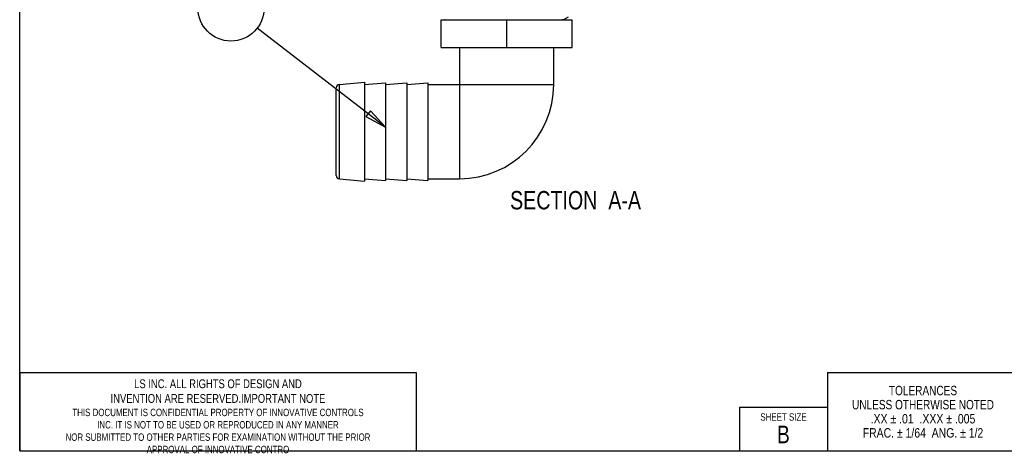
# Model space of a CAD drawing. Header units: inches. Extents: x 0 to 17, y 0 to 11.
# Tile 1 of 10: x 0 to 8.4, y 0 to 3.7. Entities that reach past the tile are written whole.
import ezdxf
from ezdxf.enums import TextEntityAlignment as Align

# ---------------------------------------------------------------- set-up
doc = ezdxf.new("R2010")
doc.units = ezdxf.units.IN
doc.header["$LTSCALE"] = 0.935
doc.header["$MEASUREMENT"] = 0
doc.layers.get('0').update_dxf_attribs({"linetype": 'CONTINUOUS'})
doc.styles.get("Standard").update_dxf_attribs({"font": 'txt', "width": 0.8})
doc.styles.add('TEXTSTYLE_1', font='txt', dxfattribs={"width": 0.8})

msp = doc.modelspace()

# ---------------------------------------------------------------- linework, layer by layer
at = {"color": 7, "linetype": 'CONTINUOUS'}
for p, q in [((0, 0), (0, 11)), ((4.6259, 3.6668), (4.6692, 3.6918)), ((3.5869, 3.6655), (4.7019, 3.6655)), ((3.5869, 3.4295), (3.5869, 3.6655)), ((3.6196, 3.6672), (3.6194, 3.667)), ((3.6194, 3.667), (3.6196, 3.6668)), ((3.6196, 3.6668), (3.6218, 3.6655)), ((4.1444, 3.4295), (4.1444, 3.6655)), ((4.6289, 3.6655), (4.6263, 3.667)), ((4.7019, 3.4295), (4.7019, 3.6655)), ((3.5869, 3.4295), (4.7019, 3.4295)), ((3.7444, 2.3145), (3.7444, 3.4295)), ((4.5444, 3.1145), (4.5444, 3.4295)), ((2.7219, 3.1168), (2.9344, 3.1345)), ((2.7219, 2.3122), (2.7219, 3.1168)), ((2.9344, 3.1345), (2.9344, 2.2945)), ((2.9344, 3.1145), (3.1144, 3.1295)), ((3.1144, 3.1145), (3.2944, 3.1295)), ((3.1144, 3.1295), (3.1144, 2.2995)), ((3.2944, 3.1145), (3.4744, 3.1295)), ((3.2944, 3.1295), (3.2944, 2.2995)), ((3.4744, 3.1295), (3.4744, 2.2995)), ((3.4744, 3.1145), (4.5444, 3.1145)), ((2.6944, 2.3421), (2.6944, 3.0869)), ((2.7219, 2.3122), (2.9344, 2.2945)), ((2.9344, 2.3145), (3.1144, 2.2995)), ((3.1144, 2.3145), (3.2944, 2.2995)), ((3.2944, 2.3145), (3.4744, 2.2995)), ((3.4744, 2.3145), (3.7444, 2.3145)), ((0, 0), (17, 0))]:
    msp.add_line(p, q, dxfattribs=at)
at = {"color": 2, "linetype": 'CONTINUOUS'}
for p, q in [((3.1144, 2.7528), (2.021, 3.5953)), ((0, 0.6641), (3.375, 0.6641)), ((0, 0.6641), (0, 0)), ((3.375, 0.6641), (3.375, 0)), ((6.875, 0.6641), (8.5, 0.6641)), ((6.875, 0.6641), (6.875, 0)), ((6.125, 0.3711), (6.875, 0.3711)), ((6.125, 0.3711), (6.125, 0)), ((6.875, 0.3711), (6.875, 0)), ((0, 0), (3.375, 0)), ((6.125, 0), (6.875, 0)), ((6.875, 0), (8.5, 0))]:
    msp.add_line(p, q, dxfattribs=at)
at = {"color": 7, "linetype": 'CONTINUOUS'}
msp.add_lwpolyline([(4.6259, 3.6668), (4.6235, 3.6662), (4.6159, 3.6655)], dxfattribs=at)
at = {"color": 2, "linetype": 'CONTINUOUS'}
msp.add_lwpolyline([(2.9468, 2.8425), (3.1144, 2.7528), (2.9849, 2.892), (2.9468, 2.8425)], dxfattribs=at)
msp.add_circle((1.7982, 3.767), 0.2812, dxfattribs=at)
at = {"color": 7, "linetype": 'CONTINUOUS'}
for centre, radius, start, end in [((2.7244, 3.0869), 0.03, 94.76364, 180), ((3.7444, 3.1145), 0.8, 270, 360), ((2.7244, 2.3421), 0.03, 180, 265.23636)]:
    msp.add_arc(centre, radius, start, end, dxfattribs=at)

# ---------------------------------------------------------------- texts
at = {"color": 2, "linetype": 'CONTINUOUS'}
for s, width, p in [('TOLERANCES', 0.8, (7.6875, 0.472)), ('UNLESS OTHERWISE NOTED', 0.8, (7.6875, 0.352)), ('.XX %%p .01  .XXX %%p .005', 0.833333, (7.6875, 0.232)), ('FRAC. %%p 1/64  ANG. %%p 1/2', 0.830556, (7.6875, 0.112))]:
    msp.add_text(s, height=0.08, dxfattribs=dict(at, width=width)).set_placement(p, align=Align.CENTER)
for s, insert, char_height, width, attachment_point in [('SECTION  A-A', (4.1734, 2.2095), 0.15625, 1.5, 1), ('SHEET SIZE\\H0.1500000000;\\PB', (6.5, 0.3187), 0.063, 0.504, 2)]:
    msp.add_mtext(s, dxfattribs=dict(at, insert=insert, char_height=char_height, width=width, attachment_point=attachment_point))
at = {"color": 2, "linetype": 'CONTINUOUS', "insert": (1.6875, 0.6073), "char_height": 0.075, "width": 3.2256, "attachment_point": 2, "style": 'TEXTSTYLE_1'}
msp.add_mtext('LS INC. ALL RIGHTS OF DESIGN AND\\PINVENTION ARE RESERVED.IMPORTANT NOTE\\Ffont.ndx;\\H0.0630000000;\\PTHIS DOCUMENT IS CONFIDENTIAL PROPERTY OF INNOVATIVE CONTROLS\\PINC. IT IS NOT TO BE USED OR REPRODUCED IN ANY MANNER\\PNOR SUBMITTED TO OTHER PARTIES FOR EXAMINATION WITHOUT THE PRIOR\\PAPPROVAL OF INNOVATIVE CONTRO', dxfattribs=at)

doc.saveas('drawing.dxf')
